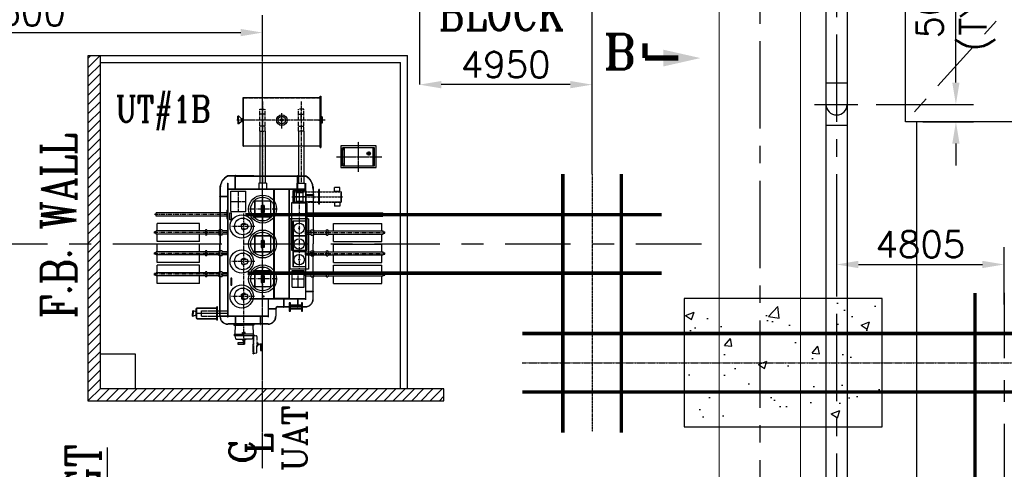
# Model space of a CAD drawing. Header units: inches. Extents: x -341304 to 31571016, y -692717 to 2132253.
# Tile 129 of 256: x 454815 to 483044, y -285937 to -273059. Entities that reach past the tile are written whole.
import ezdxf
from ezdxf.enums import TextEntityAlignment as Align

# ---------------------------------------------------------------- set-up
doc = ezdxf.new("R2010")
doc.units = ezdxf.units.IN
doc.header["$MEASUREMENT"] = 0
for name, pattern in [('0', [0]), ('ACAD_ISO02W100', [15, 12, -3]), ('CENTER', [2, 1.25, -0.25, 0.25, -0.25]), ('CENTER2', [1.125, 0.75, -0.125, 0.125, -0.125]), ('CENTERX2', [4, 2.5, -0.5, 0.5, -0.5]), ('CENTRE', [1.5, 0.75, -0.25, 0.25, -0.25]), ('DASHDOT', [1, 0.5, -0.25, 0, -0.25]), ('DASHED', [0.75, 0.5, -0.25]), ('DASHED2', [0.375, 0.25, -0.125]), ('PHANTOM2', [1.25, 0.625, -0.125, 0.125, -0.125, 0.125, -0.125])]:
    doc.linetypes.add(name, pattern=pattern)
for name, color, linetype in [('0-CL', 8, 'CENTER'), ('0-CW SUPPLY', 4, 'Continuous'), ('1', 7, 'Continuous'), ('acw', 6, 'Continuous'), ('ENCASING', 44, 'Continuous'), ('NGR', 3, 'Continuous'), ('STN_TR', 1, 'Continuous'), ('TCE-ME-ROAD', 244, 'Continuous'), ('text', 3, 'Continuous')]:
    doc.layers.add(name, color=color, linetype=linetype)
doc.styles.add('ROMANC', font='ROMANC.SHX')
doc.styles.add('ROMANS', font='romans')
doc.styles.add('ROMANT', font='romant', dxfattribs={"height": 5})
doc.dimstyles.new('User600', dxfattribs={"dimscale": 500, "dimtxt": 1.5, "dimasz": 1.25, "dimexe": 1, "dimexo": 1, "dimgap": 0.4, "dimtad": 1, "dimdec": 0, "dimzin": 0, "dimdsep": 46, "dimtxsty": 'ROMANS', "dimcen": 1, "dimclrd": 8, "dimclre": 8, "dimclrt": 3, "dimadec": 0, "dimazin": 0, "dimtfac": 1, "dimtdec": 0, "dimtix": 1, "dimtofl": 0, "dimtmove": 0, "dimatfit": 3, "dimfxl": 1, "dimtolj": 1, "dimtzin": 0, "dimarcsym": 0})

# ---------------------------------------------------------------- blocks, each defined once
blk = doc.blocks.new('*D124')
at = {"color": 8, "lineweight": -2, "transparency": 16777216}
for p, q in [((471224, -277484), (471224, -272355)), ((471849, -272355), (475409, -272355)), ((476034, -272546), (476034, -272355))]:
    blk.add_line(p, q, dxfattribs=at)
at = {"color": 8, "transparency": 16777216}
for points in [[(471849, -272251), (471849, -272459), (471224, -272355)], [(475409, -272251), (475409, -272459), (476034, -272355)]]:
    blk.add_solid(points, dxfattribs=at)
at = {"layer": 'Defpoints', "color": 0, "transparency": 16777216}
for p in [(476034, -272355), (476034, -272546, -96251), (471224, -277484)]:
    blk.add_point(p, dxfattribs=at)
at = {"color": 3, "transparency": 16777216, "insert": (472985, -271780), "char_height": 750, "attachment_point": 5, "style": 'ROMANS'}
blk.add_mtext('\\A1;4810', dxfattribs=at)
blk = doc.blocks.new('*D125')
at = {"color": 8, "lineweight": -2, "transparency": 16777216}
for p, q in [((466274, -267396), (466274, -274919)), ((470599, -274919), (466899, -274919)), ((471224, -277484), (471224, -274919))]:
    blk.add_line(p, q, dxfattribs=at)
at = {"color": 8, "transparency": 16777216}
for points in [[(466899, -274815), (466899, -275024), (466274, -274919)], [(470599, -274815), (470599, -275024), (471224, -274919)]]:
    blk.add_solid(points, dxfattribs=at)
at = {"layer": 'Defpoints', "color": 0, "transparency": 16777216}
for p in [(466274, -267396), (466274, -274919), (471224, -277484)]:
    blk.add_point(p, dxfattribs=at)
at = {"color": 3, "transparency": 16777216, "insert": (468749, -274344), "char_height": 750, "attachment_point": 5, "style": 'ROMANS'}
blk.add_mtext('\\A1;4950', dxfattribs=at)
blk = doc.blocks.new('BTG Road')
at = {"layer": 'TCE-ME-ROAD'}
blk.add_line((2717144, 556689), (2737894, 556689), dxfattribs=at)
blk = doc.blocks.new('*D205')
at = {"color": 8, "lineweight": -2, "transparency": 16777216}
for p, q in [((481656, -274859), (481656, -271093)), ((479370, -275484), (482156, -275484)), ((480709, -275984), (482156, -275984)), ((481656, -276609), (481656, -277234))]:
    blk.add_line(p, q, dxfattribs=at)
at = {"color": 8, "transparency": 16777216}
for points in [[(481552, -274859), (481760, -274859), (481656, -275484)], [(481552, -276609), (481760, -276609), (481656, -275984)]]:
    blk.add_solid(points, dxfattribs=at)
at = {"layer": 'Defpoints', "color": 0, "transparency": 16777216}
for p in [(478870, -275484), (480209, -275984), (481656, -275984)]:
    blk.add_point(p, dxfattribs=at)
at = {"color": 3, "transparency": 16777216, "insert": (481656, -272632), "char_height": 750, "attachment_point": 5, "rotation": 90, "style": 'ROMANS'}
blk.add_mtext('\\A1;500\\P(TYP)', dxfattribs=at)
blk = doc.blocks.new('*D272')
at = {"color": 8, "lineweight": -2, "transparency": 16777216}
for p, q in [((483039, -281221), (483039, -279570)), ((478234, -279929), (478234, -280570)), ((478859, -280070), (482414, -280070))]:
    blk.add_line(p, q, dxfattribs=at)
at = {"color": 8, "transparency": 16777216}
for points in [[(478859, -279966), (478859, -280174), (478234, -280070)], [(482414, -279966), (482414, -280174), (483039, -280070)]]:
    blk.add_solid(points, dxfattribs=at)
at = {"layer": 'Defpoints', "color": 0, "transparency": 16777216}
for p in [(478234, -279429), (483039, -280070), (483039, -281721, 96251)]:
    blk.add_point(p, dxfattribs=at)
at = {"color": 3, "transparency": 16777216, "insert": (480637, -279495), "char_height": 750, "attachment_point": 5, "style": 'ROMANS'}
blk.add_mtext('\\A1;4805', dxfattribs=at)
blk = doc.blocks.new('NGR')
at = {"layer": 'NGR', "color": 230, "linetype": 'CENTER2', "ltscale": 0.2}
for p, q in [((0, 429), (0, -427)), ((636, 0), (-670, 0))]:
    blk.add_line(p, q, dxfattribs=at)
at = {"layer": 'NGR', "color": 230}
for p, q in [((-352, -92), (-228, -92)), ((-292, -146), (-292, -35))]:
    blk.add_line(p, q, dxfattribs=at)
for points in [[(-508, -308), (508, -308), (508, 308), (-508, 308)], [(-458, -258), (458, -258), (458, 258), (-458, 258)], [(-458, -258), (-408, -258), (-408, 258), (-458, 258)], [(458, -258), (408, -258), (408, 258), (458, 258)]]:
    blk.add_lwpolyline(points, close=True, dxfattribs=at)
for centre, radius in [((-433, 208), 11.8), ((433, 208), 11.8), ((-433, -208), 11.8), ((-292, -92), 50.5), ((-292, -92), 30.5), ((-292, -92), 6.01), ((433, -208), 11.8)]:
    blk.add_circle(centre, radius, dxfattribs=at)
blk = doc.blocks.new('A$C71295BC6')
at = {"color": 230}
for p, q in [((-560, 2799), (-560, 4200)), ((-560, 4200), (-551, 4200)), ((-551, 2799), (-551, 4200)), ((-551, 4192), (1651, 4192)), ((1651, 2767), (1651, 4232)), ((1651, 4232), (1672, 4232)), ((1672, 4232), (1672, 2767)), ((-707, 3548), (-707, 3658)), ((-686, 3658), (-707, 3658)), ((-707, 3548), (-707, 3438)), ((-686, 3438), (-707, 3438)), ((-687, 3548), (-687, 3658)), ((-687, 3548), (-687, 3438)), ((-601, 3585), (-686, 3658)), ((-601, 3511), (-686, 3438)), ((-581, 3585), (-601, 3585)), ((-581, 3511), (-601, 3511)), ((-600, 3548), (-600, 3585)), ((-600, 3548), (-600, 3511)), ((-581, 3548), (-581, 3606)), ((-560, 3606), (-581, 3606)), ((-581, 3548), (-581, 3490)), ((-560, 3490), (-581, 3490)), ((-560, 3606), (-560, 3490)), ((1628, 3530), (1628, 3568)), ((1711, 3640), (1672, 3640)), ((1711, 3456), (1672, 3456)), ((1711, 3640), (1711, 3456)), ((-80, 3233), (-80, 1743)), ((74, 3233), (74, 1743)), ((1026, 3233), (1026, 1743)), ((1180, 3233), (1180, 1743)), ((-560, 2799), (-551, 2799)), ((-551, 2807), (1651, 2807)), ((1651, 2767), (1672, 2767)), ((-1003, 1743), (-995, 1743)), ((-249, 1948), (-821, 1948)), ((-783, 1583), (-783, 1958)), ((-773, 1583), (-773, 1958)), ((114, 1743), (-109, 1743)), ((-109, 1743), (-109, 1583)), ((114, 1743), (114, 1583)), ((986, 1743), (1209, 1743)), ((986, 1743), (986, 1583)), ((1003, 1583), (1003, 1958)), ((1013, 1583), (1013, 1958)), ((1094, 1948), (1215, 1948)), ((1209, 1743), (1209, 1583)), ((1225, 1743), (1233, 1743)), ((-1223, 1583), (-1223, 1363)), ((325, -1563), (325, 1563)), ((775, 1563), (325, 1563)), ((337, -1575), (337, 1575)), ((763, 1575), (337, 1575)), ((763, -1575), (763, 1575)), ((775, -1563), (775, 1563)), ((904, 1208), (904, 1492)), ((910, 1202), (910, 1498)), ((961, 1471), (961, 1226)), ((961, 1471), (1156, 1471)), ((1156, 1471), (1156, 1226)), ((1233, 1413), (1463, 1413)), ((1453, 1633), (1453, 1413)), ((1463, 1413), (1463, 1403)), ((1612, 1143), (1612, 1565)), ((1635, 1565), (1612, 1565)), ((1635, 1143), (1635, 1565)), ((2060, 1500), (2060, 1618)), ((2212, 1618), (2060, 1618)), ((2212, 1500), (2060, 1500)), ((2212, 1500), (2212, 1618)), ((2253, 1202), (2253, 1498)), ((2260, 1208), (2260, 1492)), ((-1003, 1363), (-1233, 1363)), ((-1233, 1363), (-1233, 1353)), ((-1003, 1353), (-1233, 1353)), ((-1223, 1353), (-1223, 0)), ((-230, 1205), (-230, 795)), ((-225, 1205), (-225, 795)), ((200, 1230), (-205, 1230)), ((205, 1225), (-205, 1225)), ((225, 1205), (225, 795)), ((230, 1205), (230, 795)), ((961, 1226), (1156, 1226)), ((1233, 1403), (1463, 1403)), ((1453, 1403), (1453, 1302)), ((1460, 1398), (1453, 1398)), ((1453, 1353), (1453, 0)), ((1460, 1302), (1453, 1302)), ((1460, 1381), (1460, 1398)), ((1460, 1381), (1460, 1302)), ((1635, 1143), (1612, 1143)), ((2212, 1200), (2060, 1200)), ((2060, 1200), (2060, 1082)), ((2212, 1200), (2212, 1082)), ((2273, 1370), (2259, 1370)), ((2259, 1333), (2273, 1333)), ((2273, 1333), (2273, 1370)), ((-1632, 890), (-3048, 890)), ((-1632, 890), (-3048, 890)), ((-3048, 801), (-3048, 890)), ((-3048, 801), (-3048, 890)), ((-1632, 890), (-3048, 890)), ((-1632, 890), (-3048, 890)), ((-3048, 801), (-3048, 890)), ((-3048, 801), (-3048, 890)), ((-1024, 890), (-1632, 890)), ((-1024, 965), (-1003, 965)), ((-46, 1100), (-46, 900)), ((-46, 1100), (-28, 1100)), ((-46, 900), (-28, 900)), ((-28, 1100), (-28, 900)), ((28, 1100), (28, 900)), ((46, 1100), (28, 1100)), ((46, 900), (28, 900)), ((46, 1100), (46, 900)), ((1254, 965), (1233, 965)), ((1254, 890), (1826, 890)), ((1254, 890), (1826, 890)), ((1254, 890), (1826, 890)), ((1254, 890), (1862, 890)), ((1862, 890), (3448, 890)), ((1862, 890), (3448, 890)), ((1862, 890), (3448, 890)), ((1862, 890), (3448, 890)), ((2212, 1082), (2060, 1082)), ((3448, 801), (3448, 890)), ((3448, 801), (3448, 890)), ((3448, 801), (3448, 890)), ((3448, 801), (3448, 890)), ((-1632, 801), (-3048, 801)), ((-1632, 801), (-3048, 801)), ((-1632, 801), (-3048, 801)), ((-1632, 801), (-3048, 801)), ((-3019, 375), (-3019, 591)), ((-3019, 375), (-3019, 591)), ((-1807, 591), (-3019, 591)), ((-3019, 375), (-3019, 591)), ((-1807, 375), (-1807, 591)), ((-1024, 801), (-1632, 801)), ((-1024, 727), (-1003, 727)), ((-608, 567), (-476, 567)), ((-608, 502), (-608, 567)), ((-576, 566), (-576, 586)), ((-576, 586), (-538, 586)), ((-500, 586), (-538, 586)), ((-500, 566), (-500, 586)), ((205, 775), (-205, 775)), ((205, 770), (-205, 770)), ((1254, 727), (1233, 727)), ((1254, 801), (1826, 801)), ((1254, 801), (1826, 801)), ((1254, 801), (1826, 801)), ((1254, 801), (1862, 801)), ((1862, 801), (3448, 801)), ((1862, 801), (3448, 801)), ((1862, 801), (3448, 801)), ((1862, 801), (3448, 801)), ((2037, 375), (2037, 591)), ((2037, 591), (3419, 591)), ((3419, 375), (3419, 591)), ((3419, 375), (3419, 591)), ((3419, 375), (3419, 591)), ((-3052, 351), (-3100, 351)), ((-3100, 311), (-3100, 351)), ((-3100, 311), (-3100, 351)), ((-3052, 351), (-3100, 351)), ((-3052, 351), (-3100, 351)), ((-3100, 311), (-3100, 351)), ((-3100, 311), (-3100, 351)), ((-3052, 351), (-3100, 351)), ((-3052, 311), (-3100, 311)), ((-3052, 311), (-3100, 311)), ((-3052, 311), (-3100, 311)), ((-3052, 311), (-3100, 311)), ((-1636, 375), (-3052, 375)), ((-1636, 375), (-3052, 375)), ((-3052, 286), (-3052, 375)), ((-3052, 286), (-3052, 375)), ((-1636, 375), (-3052, 375)), ((-1636, 375), (-3052, 375)), ((-3052, 286), (-3052, 375)), ((-3052, 286), (-3052, 375)), ((-1636, 286), (-3052, 286)), ((-1636, 286), (-3052, 286)), ((-1636, 286), (-3052, 286)), ((-1636, 286), (-3052, 286)), ((-3019, 71), (-3019, 286)), ((-3019, 71), (-3019, 286)), ((-3019, 71), (-3019, 286)), ((-1807, 71), (-1807, 286)), ((-1622, 406), (-1616, 406)), ((-1243, 375), (-1600, 375)), ((-1243, 375), (-1600, 375)), ((-1243, 375), (-1600, 375)), ((-1243, 375), (-1600, 375)), ((-1243, 286), (-1600, 286)), ((-1243, 286), (-1600, 286)), ((-1243, 286), (-1600, 286)), ((-1243, 286), (-1600, 286)), ((-1003, 375), (-1161, 375)), ((-1003, 375), (-1161, 375)), ((-1003, 375), (-1161, 375)), ((-1003, 375), (-1161, 375)), ((-1003, 286), (-1161, 286)), ((-1003, 286), (-1161, 286)), ((-1003, 286), (-1161, 286)), ((-1003, 286), (-1161, 286)), ((-1003, 286), (-1003, 375)), ((-608, 502), (-608, 437)), ((-608, 437), (-476, 437)), ((-576, 437), (-576, 418)), ((-576, 418), (-538, 418)), ((-500, 418), (-538, 418)), ((-500, 437), (-500, 418)), ((1233, 375), (1391, 375)), ((1233, 375), (1391, 375)), ((1233, 375), (1391, 375)), ((1233, 375), (1391, 375)), ((1233, 286), (1233, 375)), ((1233, 286), (1391, 286)), ((1233, 286), (1391, 286)), ((1233, 286), (1391, 286)), ((1233, 286), (1391, 286)), ((1473, 375), (1830, 375)), ((1473, 375), (1830, 375)), ((1473, 375), (1830, 375)), ((1473, 375), (1830, 375)), ((1473, 286), (1830, 286)), ((1473, 286), (1830, 286)), ((1473, 286), (1830, 286)), ((1473, 286), (1830, 286)), ((1852, 406), (1846, 406)), ((1866, 375), (3452, 375)), ((1866, 375), (3452, 375)), ((1866, 375), (3452, 375)), ((1866, 375), (3452, 375)), ((1866, 286), (3452, 286)), ((1866, 286), (3452, 286)), ((1866, 286), (3452, 286)), ((1866, 286), (3452, 286)), ((2037, 71), (2037, 286)), ((3419, 71), (3419, 286)), ((3419, 71), (3419, 286)), ((3419, 71), (3419, 286)), ((3452, 286), (3452, 375)), ((3452, 286), (3452, 375)), ((3452, 286), (3452, 375)), ((3452, 286), (3452, 375)), ((3452, 351), (3500, 351)), ((3452, 351), (3500, 351)), ((3452, 351), (3500, 351)), ((3452, 351), (3500, 351)), ((3452, 311), (3500, 311)), ((3452, 311), (3500, 311)), ((3452, 311), (3500, 311)), ((3452, 311), (3500, 311)), ((3500, 311), (3500, 351)), ((3500, 311), (3500, 351)), ((3500, 311), (3500, 351)), ((3500, 311), (3500, 351)), ((-1807, 71), (-3019, 71)), ((-1807, 71), (-3019, 71)), ((-1807, 71), (-3019, 71)), ((-1622, 256), (-1616, 256)), ((-230, 205), (-230, -205)), ((-225, 205), (-225, -205)), ((200, 230), (-205, 230)), ((205, 225), (-205, 225)), ((-46, 100), (-46, -100)), ((-46, 100), (-28, 100)), ((-28, 100), (-28, -100)), ((28, 100), (28, -100)), ((46, 100), (28, 100)), ((46, 100), (46, -100)), ((225, 205), (225, -205)), ((230, 205), (230, -205)), ((1225, 229), (875, 229)), ((1225, 221), (875, 221)), ((1852, 256), (1846, 256)), ((2037, 71), (3419, 71)), ((2037, 71), (3419, 71)), ((2037, 71), (3419, 71)), ((-3052, -249), (-3100, -249)), ((-3100, -289), (-3100, -249)), ((-3100, -289), (-3100, -249)), ((-3052, -249), (-3100, -249)), ((-3052, -249), (-3100, -249)), ((-3100, -289), (-3100, -249)), ((-3100, -289), (-3100, -249)), ((-3052, -249), (-3100, -249)), ((-1636, -225), (-3052, -225)), ((-1636, -225), (-3052, -225)), ((-3052, -314), (-3052, -225)), ((-3052, -314), (-3052, -225)), ((-1636, -225), (-3052, -225)), ((-1636, -225), (-3052, -225)), ((-3052, -314), (-3052, -225)), ((-3052, -314), (-3052, -225)), ((-3019, -225), (-3019, -9)), ((-3019, -225), (-3019, -9)), ((-1807, -9), (-3019, -9)), ((-3019, -225), (-3019, -9)), ((-1807, -225), (-1807, -9)), ((-1622, -194), (-1616, -194)), ((-1243, -225), (-1600, -225)), ((-1243, -225), (-1600, -225)), ((-1243, -225), (-1600, -225)), ((-1243, -225), (-1600, -225)), ((-1223, -2067), (-1223, 0)), ((-1003, -225), (-1161, -225)), ((-1003, -225), (-1161, -225)), ((-1003, -225), (-1161, -225)), ((-1003, -225), (-1161, -225)), ((-1003, -314), (-1003, -225)), ((205, -225), (-205, -225)), ((205, -230), (-205, -230)), ((-46, -100), (-28, -100)), ((46, -100), (28, -100)), ((1225, -221), (875, -221)), ((1225, -229), (875, -229)), ((1233, -225), (1391, -225)), ((1233, -225), (1391, -225)), ((1233, -225), (1391, -225)), ((1233, -225), (1391, -225)), ((1233, -314), (1233, -225)), ((1453, -1353), (1453, 0)), ((1473, -225), (1830, -225)), ((1473, -225), (1830, -225)), ((1473, -225), (1830, -225)), ((1473, -225), (1830, -225)), ((1852, -194), (1846, -194)), ((1866, -225), (3452, -225)), ((1866, -225), (3452, -225)), ((1866, -225), (3452, -225)), ((1866, -225), (3452, -225)), ((2037, -225), (2037, -9)), ((2037, -9), (3419, -9)), ((3419, -225), (3419, -9)), ((3419, -225), (3419, -9)), ((3419, -225), (3419, -9)), ((3452, -314), (3452, -225)), ((3452, -314), (3452, -225)), ((3452, -314), (3452, -225)), ((3452, -314), (3452, -225)), ((3452, -249), (3500, -249)), ((3452, -249), (3500, -249)), ((3452, -249), (3500, -249)), ((3452, -249), (3500, -249)), ((3500, -289), (3500, -249)), ((3500, -289), (3500, -249)), ((3500, -289), (3500, -249)), ((3500, -289), (3500, -249)), ((-3052, -289), (-3100, -289)), ((-3052, -289), (-3100, -289)), ((-3052, -289), (-3100, -289)), ((-3052, -289), (-3100, -289)), ((-1636, -314), (-3052, -314)), ((-1636, -314), (-3052, -314)), ((-1636, -314), (-3052, -314)), ((-1636, -314), (-3052, -314)), ((-3019, -529), (-3019, -314)), ((-3019, -529), (-3019, -314)), ((-3019, -529), (-3019, -314)), ((-1807, -529), (-3019, -529)), ((-1807, -529), (-3019, -529)), ((-1807, -529), (-3019, -529)), ((-1807, -529), (-1807, -314)), ((-1622, -344), (-1616, -344)), ((-1243, -314), (-1600, -314)), ((-1243, -314), (-1600, -314)), ((-1243, -314), (-1600, -314)), ((-1243, -314), (-1600, -314)), ((-1003, -314), (-1161, -314)), ((-1003, -314), (-1161, -314)), ((-1003, -314), (-1161, -314)), ((-1003, -314), (-1161, -314)), ((-608, -435), (-476, -435)), ((-608, -500), (-608, -435)), ((-608, -500), (-608, -565)), ((-576, -416), (-538, -416)), ((-576, -436), (-576, -416)), ((-500, -416), (-538, -416)), ((-500, -436), (-500, -416)), ((1233, -314), (1391, -314)), ((1233, -314), (1391, -314)), ((1233, -314), (1391, -314)), ((1233, -314), (1391, -314)), ((1473, -314), (1830, -314)), ((1473, -314), (1830, -314)), ((1473, -314), (1830, -314)), ((1473, -314), (1830, -314)), ((1852, -344), (1846, -344)), ((1866, -314), (3452, -314)), ((1866, -314), (3452, -314)), ((1866, -314), (3452, -314)), ((1866, -314), (3452, -314)), ((2037, -529), (2037, -314)), ((2037, -529), (3419, -529)), ((2037, -529), (3419, -529)), ((2037, -529), (3419, -529)), ((3419, -529), (3419, -314)), ((3419, -529), (3419, -314)), ((3419, -529), (3419, -314)), ((3452, -289), (3500, -289)), ((3452, -289), (3500, -289)), ((3452, -289), (3500, -289)), ((3452, -289), (3500, -289)), ((-1636, -825), (-3052, -825)), ((-1636, -825), (-3052, -825)), ((-3052, -914), (-3052, -825)), ((-3052, -914), (-3052, -825)), ((-1636, -825), (-3052, -825)), ((-1636, -825), (-3052, -825)), ((-3052, -914), (-3052, -825)), ((-3052, -914), (-3052, -825)), ((-3019, -825), (-3019, -609)), ((-3019, -825), (-3019, -609)), ((-1807, -609), (-3019, -609)), ((-3019, -825), (-3019, -609)), ((-1807, -825), (-1807, -609)), ((-1622, -794), (-1616, -794)), ((-1243, -825), (-1600, -825)), ((-1243, -825), (-1600, -825)), ((-1243, -825), (-1600, -825)), ((-1243, -825), (-1600, -825)), ((-1003, -825), (-1161, -825)), ((-1003, -825), (-1161, -825)), ((-1003, -825), (-1161, -825)), ((-1003, -825), (-1161, -825)), ((-1003, -914), (-1003, -825)), ((-608, -565), (-476, -565)), ((-576, -565), (-576, -584)), ((-576, -584), (-538, -584)), ((-500, -584), (-538, -584)), ((-500, -565), (-500, -584)), ((-230, -795), (-230, -1205)), ((-225, -795), (-225, -1205)), ((200, -770), (-205, -770)), ((205, -775), (-205, -775)), ((225, -795), (225, -1205)), ((230, -795), (230, -1205)), ((1233, -825), (1391, -825)), ((1233, -825), (1391, -825)), ((1233, -825), (1391, -825)), ((1233, -825), (1391, -825)), ((1233, -914), (1233, -825)), ((1473, -825), (1830, -825)), ((1473, -825), (1830, -825)), ((1473, -825), (1830, -825)), ((1473, -825), (1830, -825)), ((1866, -825), (3452, -825)), ((1866, -825), (3452, -825)), ((1866, -825), (3452, -825)), ((1866, -825), (3452, -825)), ((2037, -825), (2037, -609)), ((2037, -609), (3419, -609)), ((3419, -825), (3419, -609)), ((3419, -825), (3419, -609)), ((3419, -825), (3419, -609)), ((3452, -914), (3452, -825)), ((3452, -914), (3452, -825)), ((3452, -914), (3452, -825)), ((3452, -914), (3452, -825)), ((-3052, -849), (-3100, -849)), ((-3100, -889), (-3100, -849)), ((-3100, -889), (-3100, -849)), ((-3052, -849), (-3100, -849)), ((-3052, -849), (-3100, -849)), ((-3100, -889), (-3100, -849)), ((-3100, -889), (-3100, -849)), ((-3052, -849), (-3100, -849)), ((-3052, -889), (-3100, -889)), ((-3052, -889), (-3100, -889)), ((-3052, -889), (-3100, -889)), ((-3052, -889), (-3100, -889)), ((-1636, -914), (-3052, -914)), ((-1636, -914), (-3052, -914)), ((-1636, -914), (-3052, -914)), ((-1636, -914), (-3052, -914)), ((-3019, -1129), (-3019, -914)), ((-3019, -1129), (-3019, -914)), ((-3019, -1129), (-3019, -914)), ((-1807, -1129), (-1807, -914)), ((-1622, -944), (-1616, -944)), ((-1243, -914), (-1600, -914)), ((-1243, -914), (-1600, -914)), ((-1243, -914), (-1600, -914)), ((-1243, -914), (-1600, -914)), ((-1003, -914), (-1161, -914)), ((-1003, -914), (-1161, -914)), ((-1003, -914), (-1161, -914)), ((-1003, -914), (-1161, -914)), ((-46, -900), (-46, -1100)), ((-46, -900), (-28, -900)), ((-46, -1100), (-28, -1100)), ((-28, -900), (-28, -1100)), ((28, -900), (28, -1100)), ((46, -900), (28, -900)), ((46, -1100), (28, -1100)), ((46, -900), (46, -1100)), ((1233, -914), (1391, -914)), ((1233, -914), (1391, -914)), ((1233, -914), (1391, -914)), ((1233, -914), (1391, -914)), ((1473, -914), (1830, -914)), ((1473, -914), (1830, -914)), ((1473, -914), (1830, -914)), ((1473, -914), (1830, -914)), ((1866, -914), (3452, -914)), ((1866, -914), (3452, -914)), ((1866, -914), (3452, -914)), ((1866, -914), (3452, -914)), ((2037, -1129), (2037, -914)), ((3419, -1129), (3419, -914)), ((3419, -1129), (3419, -914)), ((3419, -1129), (3419, -914)), ((3452, -849), (3500, -849)), ((3452, -849), (3500, -849)), ((3452, -849), (3500, -849)), ((3452, -849), (3500, -849)), ((3452, -889), (3500, -889)), ((3452, -889), (3500, -889)), ((3452, -889), (3500, -889)), ((3452, -889), (3500, -889)), ((3500, -889), (3500, -849)), ((3500, -889), (3500, -849)), ((3500, -889), (3500, -849)), ((3500, -889), (3500, -849)), ((-1807, -1129), (-3019, -1129)), ((-1807, -1129), (-3019, -1129)), ((-1807, -1129), (-3019, -1129)), ((205, -1225), (-205, -1225)), ((205, -1230), (-205, -1230)), ((64, -1225), (76, -1225)), ((1233, -1353), (1463, -1353)), ((1233, -1363), (1463, -1363)), ((1453, -1583), (1453, -1363)), ((1463, -1363), (1463, -1353)), ((2037, -1129), (3419, -1129)), ((2037, -1129), (3419, -1129)), ((2037, -1129), (3419, -1129)), ((-608, -1502), (-608, -1437)), ((-608, -1437), (-476, -1437)), ((-608, -1502), (-608, -1567)), ((-608, -1567), (-476, -1567)), ((-576, -1418), (-538, -1418)), ((-576, -1438), (-576, -1418)), ((-576, -1567), (-576, -1586)), ((-576, -1586), (-538, -1586)), ((-500, -1418), (-538, -1418)), ((-500, -1586), (-538, -1586)), ((-500, -1438), (-500, -1418)), ((-500, -1567), (-500, -1586)), ((17, -1475), (17, -1527)), ((775, -1563), (325, -1563)), ((763, -1575), (337, -1575)), ((600, -1583), (600, -1813)), ((610, -1583), (610, -1813)), ((1003, -1583), (1003, -1813)), ((1013, -1583), (1013, -1813)), ((1233, -1598), (1225, -1598)), ((-2006, -1915), (-2006, -1990)), ((-1901, -1940), (-1995, -1915)), ((-1995, -1915), (-1995, -1990)), ((-1901, -1990), (-1901, -1852)), ((-1901, -1915), (-1901, -1990)), ((-1881, -1838), (-1310, -1838)), ((-1881, -1838), (-1310, -1838)), ((-1881, -2142), (-1881, -1838)), ((-1881, -2142), (-1881, -1838)), ((-1310, -1840), (-1881, -1840)), ((-1755, -2065), (-1755, -1915)), ((-1310, -2183), (-1310, -1797)), ((-1310, -2183), (-1310, -1797)), ((-1289, -1797), (-1310, -1797)), ((-1289, -2183), (-1289, -1797)), ((-1289, -2183), (-1289, -1797)), ((-1263, -1915), (-1003, -1915)), ((163, -1848), (393, -1848)), ((163, -1858), (383, -1858)), ((383, -1848), (383, -1846)), ((383, -1858), (393, -1858)), ((775, -1923), (796, -1923)), ((-2006, -2065), (-2006, -1990)), ((-1995, -2065), (-1995, -1990)), ((-1901, -2040), (-1995, -2065)), ((-1901, -1990), (-1901, -2128)), ((-1901, -2065), (-1901, -1990)), ((-1310, -2140), (-1881, -2140)), ((-1881, -2142), (-1310, -2142)), ((-1289, -2183), (-1310, -2183)), ((-1289, -2183), (-1310, -2183)), ((-1269, -2065), (-1003, -2065)), ((-1003, -2067), (-1233, -2067)), ((-1233, -2077), (-1233, -2067)), ((-1003, -2077), (-1233, -2077)), ((-1223, -2078), (-1223, -2077)), ((-995, -2093), (-1003, -2093)), ((-783, -2078), (-783, -2308)), ((-773, -2078), (-773, -2308)), ((-67, -2078), (-67, -2308)), ((-57, -2078), (-57, -2308)), ((163, -2093), (155, -2093)), ((-249, -2298), (-821, -2298)), ((-821, -2298), (-821, -2326)), ((-821, -2326), (-535, -2326)), ((-785, -2326), (-796, -2582)), ((-785, -2298), (-785, -2326)), ((-572, -2537), (-538, -2537)), ((-572, -2582), (-572, -2537)), ((-504, -2537), (-538, -2537)), ((-249, -2326), (-535, -2326)), ((-504, -2582), (-504, -2537)), ((-285, -2298), (-285, -2326)), ((-284, -2326), (-274, -2582)), ((-249, -2298), (-249, -2326)), ((-67, -2308), (-57, -2308)), ((163, -2298), (-57, -2298)), ((-811, -2582), (-535, -2582)), ((-811, -2582), (-811, -2613)), ((-811, -2616), (-811, -2631)), ((-275, -2631), (-811, -2631)), ((-793, -2631), (-780, -2707)), ((-758, -2726), (-535, -2726)), ((-583, -2726), (-583, -2742)), ((-583, -2742), (-536, -2742)), ((-564, -2742), (-564, -2758)), ((-564, -2758), (-536, -2758)), ((-551, -2831), (-551, -2758)), ((-536, -2758), (-506, -2758)), ((-258, -2582), (-535, -2582)), ((-312, -2726), (-535, -2726)), ((-486, -2742), (-534, -2742)), ((-519, -2758), (-519, -2874)), ((-506, -2742), (-506, -2758)), ((-486, -2726), (-486, -2742)), ((-551, -2831), (-709, -2831)), ((-709, -2831), (-709, -2874)), ((-709, -2874), (-519, -2874))]:
    blk.add_line(p, q, dxfattribs=at)
at = {"color": 230, "linetype": 'ACAD_ISO02W100', "ltscale": 10}
for p, q in [((-551, 4188), (1651, 4188)), ((-80, 3233), (-80, 3863)), ((-80, 3863), (74, 3863)), ((74, 3233), (74, 3863)), ((1026, 3233), (1026, 3863)), ((1180, 3863), (1026, 3863)), ((1180, 3233), (1180, 3863)), ((-80, 3233), (74, 3233)), ((1180, 3233), (1026, 3233)), ((-551, 2811), (1651, 2811))]:
    blk.add_line(p, q, dxfattribs=at)
at = {"color": 230, "linetype": 'CENTER2', "ltscale": 150}
for p, q in [((-3, 4083), (-3, 1740)), ((1103, 4083), (1103, 1740)), ((-538, -2868), (-537, 878)), ((-1636, 406), (-1636, 256)), ((-1622, 406), (-1636, 406)), ((-1600, 406), (-1616, 406)), ((-1600, 256), (-1600, 406)), ((-1243, 256), (-1243, 406)), ((-1161, 256), (-1161, 406)), ((-227, 500), (-904, 500)), ((1391, 256), (1391, 406)), ((1473, 256), (1473, 406)), ((1830, 256), (1830, 406)), ((1830, 406), (1846, 406)), ((1852, 406), (1866, 406)), ((1866, 406), (1866, 256)), ((-1622, 256), (-1636, 256)), ((-1600, 256), (-1616, 256)), ((1830, 256), (1846, 256)), ((1852, 256), (1866, 256)), ((-1636, -194), (-1636, -344)), ((-1622, -194), (-1636, -194)), ((-1600, -194), (-1616, -194)), ((-1600, -344), (-1600, -194)), ((-1243, -344), (-1243, -194)), ((-1161, -344), (-1161, -194)), ((1391, -344), (1391, -194)), ((1407, -344), (1407, -194)), ((1473, -344), (1473, -194)), ((1830, -344), (1830, -194)), ((1830, -194), (1846, -194)), ((1852, -194), (1866, -194)), ((1866, -194), (1866, -344)), ((-1622, -344), (-1636, -344)), ((-1600, -344), (-1616, -344)), ((-227, -502), (-903, -502)), ((1830, -344), (1846, -344)), ((1852, -344), (1866, -344)), ((-1636, -794), (-1636, -944)), ((-1622, -794), (-1636, -794)), ((-1600, -794), (-1616, -794)), ((-1600, -944), (-1600, -794)), ((-1243, -944), (-1243, -794)), ((-1161, -944), (-1161, -794)), ((1391, -944), (1391, -794)), ((1473, -944), (1473, -794)), ((1830, -944), (1830, -794)), ((1830, -794), (1846, -794)), ((1852, -794), (1866, -794)), ((1866, -794), (1866, -944)), ((-1622, -944), (-1636, -944)), ((-1600, -944), (-1616, -944)), ((1830, -944), (1846, -944)), ((1852, -944), (1866, -944)), ((-231, -1502), (-896, -1502))]:
    blk.add_line(p, q, dxfattribs=at)
at = {"color": 230, "linetype": 'PHANTOM2', "ltscale": 300}
for p, q in [((74, 3721), (-80, 3721)), ((1026, 3721), (1180, 3721)), ((74, 3375), (-80, 3375)), ((1026, 3375), (1180, 3375))]:
    blk.add_line(p, q, dxfattribs=at)
at = {"color": 230, "linetype": 'CENTER2', "ltscale": 100}
for p, q in [((-3, 3548), (-3, 3759)), ((550, 3312), (550, 3759)), ((1103, 3548), (1103, 3759)), ((1790, 3548), (-735, 3548)), ((-695, 926), (-695, 1516)), ((-910, 1221), (-480, 1221)), ((1024, -1234), (1024, -762)), ((852, -998), (1196, -998))]:
    blk.add_line(p, q, dxfattribs=at)
at = {"color": 230, "linetype": 'DASHED2', "ltscale": 10}
for p, q in [((-1003, 1743), (-1003, -2093)), ((-783, 1940), (-995, 1940)), ((-995, 1743), (-995, -2093)), ((-773, 1940), (1003, 1940)), ((1013, 1940), (1225, 1940)), ((1225, 1743), (1225, -1598)), ((1233, 1743), (1233, -1598)), ((-1215, 1575), (-1215, 1363)), ((-995, 1583), (1225, 1583)), ((-995, 1575), (1225, 1575)), ((1445, 1625), (1445, 1413)), ((-1215, 1353), (-1215, 0)), ((1445, 1403), (1445, 0)), ((-1024, 965), (-1024, 727)), ((1254, 965), (1254, 727)), ((-1215, -2067), (-1215, 0)), ((1445, -1353), (1445, 0)), ((1445, -1575), (1445, -1363)), ((1225, -1575), (-375, -1575)), ((1225, -1583), (-375, -1583)), ((155, -1583), (155, -2093)), ((163, -1583), (163, -2093)), ((375, -1858), (375, -2070)), ((425, -1795), (600, -1795)), ((610, -1795), (1003, -1795)), ((1013, -1795), (1225, -1795)), ((-1215, -2070), (-1215, -2077)), ((155, -2070), (-995, -2070)), ((155, -2078), (-995, -2078)), ((-783, -2290), (-995, -2290)), ((-67, -2290), (-773, -2290)), ((155, -2290), (-57, -2290))]:
    blk.add_line(p, q, dxfattribs=at)
at = {"color": 230, "ltscale": 10}
for p, q in [((-783, 1948), (-995, 1948)), ((-773, 1958), (-783, 1958)), ((-773, 1958), (-783, 1958)), ((-773, 1948), (1003, 1948)), ((1003, 1958), (1013, 1958)), ((1003, 1958), (1013, 1958)), ((1013, 1948), (1225, 1948)), ((42, -1501), (-9, -1501)), ((17, -1501), (42, -1501)), ((383, -1858), (383, -2070)), ((393, -1848), (393, -1858)), ((393, -1848), (393, -1858)), ((425, -1803), (600, -1803)), ((600, -1813), (610, -1813)), ((600, -1813), (610, -1813)), ((610, -1803), (1003, -1803)), ((1003, -1813), (1013, -1813)), ((1003, -1813), (1013, -1813)), ((1013, -1803), (1225, -1803)), ((-783, -2298), (-995, -2298)), ((-773, -2308), (-783, -2308)), ((-773, -2308), (-783, -2308)), ((-773, -2308), (-783, -2308)), ((-773, -2308), (-783, -2308)), ((-67, -2298), (-773, -2298))]:
    blk.add_line(p, q, dxfattribs=at)
at = {"color": 230, "ltscale": 100}
for p, q in [((-910, 926), (-910, 1516)), ((-910, 1516), (-480, 1516)), ((-480, 926), (-480, 1516)), ((-910, 926), (-480, 926)), ((852, -1234), (852, -762)), ((852, -762), (1196, -762)), ((1196, -1234), (1196, -762)), ((852, -1234), (1196, -1234))]:
    blk.add_line(p, q, dxfattribs=at)
at = {"color": 230, "linetype": 'ByBlock', "ltscale": 50}
for p, q in [((1235, 1527), (868, 1527)), ((868, 1527), (868, 1173)), ((1227, 1535), (873, 1535)), ((873, 1535), (873, 1168)), ((1227, 1535), (1227, 1168)), ((1235, 1527), (1235, 1173)), ((1235, 1173), (868, 1173)), ((1227, 1168), (873, 1168)), ((1230, 650), (870, 650)), ((870, 650), (870, -650)), ((1225, 655), (875, 655)), ((875, 655), (875, -655)), ((1225, 658), (1225, -658)), ((1230, 650), (1230, -650)), ((1230, -650), (870, -650)), ((1225, -655), (875, -655))]:
    blk.add_line(p, q, dxfattribs=at)
at = {"color": 230, "linetype": 'CENTER'}
for p, q in [((904, 1492), (1612, 1492)), ((910, 1498), (1612, 1498)), ((1635, 1498), (2253, 1498)), ((1635, 1492), (2260, 1492)), ((834, 1350), (2290, 1350)), ((904, 1208), (1612, 1208)), ((910, 1202), (1612, 1202)), ((1635, 1208), (2260, 1208)), ((1635, 1202), (2253, 1202))]:
    blk.add_line(p, q, dxfattribs=at)
at = {"color": 230, "linetype": 'CENTERX2', "ltscale": 50}
for p, q in [((1050, 1510), (1050, -717)), ((0, 1400), (0, 600)), ((1235, 1350), (868, 1350)), ((400, 1000), (-400, 1000)), ((-999, 846), (-3096, 846)), ((1229, 846), (3496, 846)), ((-1003, 331), (-3100, 331)), ((0, 400), (0, -400)), ((1233, 331), (3500, 331)), ((-1003, -269), (-3100, -269)), ((1233, -269), (3500, -269)), ((0, -600), (0, -1400)), ((-1003, -869), (-3100, -869)), ((400, -1000), (-400, -1000)), ((1233, -869), (3500, -869)), ((-575, -1435), (-575, -1554))]:
    blk.add_line(p, q, dxfattribs=at)
at = {"color": 230, "linetype": 'CENTER', "ltscale": 0.5}
blk.add_line((1050, 1470), (1050, 1208), dxfattribs=at)
at = {"color": 230, "linetype": 'DASHED', "ltscale": 50}
for p, q in [((1458, 1204), (1233, 1204)), ((-274, -2615), (-290, -2707)), ((-274, -2597), (-274, -2873)), ((-274, -2613), (-182, -2628)), ((-258, -2582), (-258, -2613)), ((-258, -2613), (-258, -3150)), ((-164, -2650), (-164, -2873)), ((-274, -3150), (-274, -2873)), ((-164, -3097), (-164, -2873)), ((-163, -2825), (-147, -2825)), ((-163, -2922), (-147, -2922)), ((-147, -2825), (-147, -2872)), ((-147, -2845), (-131, -2845)), ((-147, -2922), (-147, -2875)), ((-147, -2902), (-131, -2902)), ((-58, -2890), (-132, -2890)), ((-131, -2875), (-131, -2845)), ((-131, -2857), (-15, -2857)), ((-131, -2902), (-131, -2875)), ((-58, -2890), (-58, -3047)), ((-58, -3047), (-15, -3047)), ((-15, -3047), (-15, -2857)), ((-274, -3150), (-258, -3150)), ((-258, -3131), (-182, -3119))]:
    blk.add_line(p, q, dxfattribs=at)
at = {"color": 230, "ltscale": 50}
for p, q in [((1317, 717), (783, 717)), ((783, 717), (783, -717)), ((1317, 717), (1317, -717)), ((1317, -717), (783, -717))]:
    blk.add_line(p, q, dxfattribs=at)
at = {"color": 230, "linetype": 'CENTER2', "ltscale": 125}
for p, q in [((-1626, 331), (-1594, 331)), ((-1161, 406), (-1243, 406)), ((1417, 331), (1365, 331)), ((1417, 331), (1365, 331)), ((1391, 406), (1473, 406)), ((1856, 331), (1824, 331)), ((-1161, 256), (-1243, 256)), ((1391, 256), (1473, 256)), ((-1626, -269), (-1594, -269)), ((-1161, -194), (-1243, -194)), ((-1187, -269), (-1135, -269)), ((-1187, -269), (-1135, -269)), ((1417, -269), (1365, -269)), ((1417, -269), (1365, -269)), ((1391, -194), (1473, -194)), ((1856, -269), (1824, -269)), ((-1161, -344), (-1243, -344)), ((1391, -344), (1473, -344)), ((-1161, -794), (-1243, -794)), ((1391, -794), (1473, -794)), ((-1626, -869), (-1594, -869)), ((-1161, -944), (-1243, -944)), ((-1187, -869), (-1135, -869)), ((-1187, -869), (-1135, -869)), ((1417, -869), (1365, -869)), ((1417, -869), (1365, -869)), ((1391, -944), (1473, -944)), ((1856, -869), (1824, -869))]:
    blk.add_line(p, q, dxfattribs=at)
at = {"color": 230, "linetype": 'PHANTOM2', "ltscale": 125}
for p, q in [((-2006, -1915), (-1995, -1915)), ((-1882, -1852), (-1901, -1852)), ((-2006, -2065), (-1995, -2065)), ((-1882, -2128), (-1901, -2128))]:
    blk.add_line(p, q, dxfattribs=at)
at = {"color": 230, "linetype": 'DASHED', "ltscale": 40}
for p, q in [((-1755, -1915), (-1268, -1915)), ((-1755, -2065), (-1268, -2065))]:
    blk.add_line(p, q, dxfattribs=at)
at = {"color": 230, "linetype": 'CENTER', "ltscale": 10}
blk.add_line((-1003, -1990), (-1927, -1990), dxfattribs=at)
at = {"color": 230, "ltscale": 10}
for points in [[(-906, 896), (-906, 691), (-936, 691), (-937, 896)], [(-884, -1183), (-884, -979), (-915, -979), (-915, -1183)]]:
    blk.add_lwpolyline(points, close=True, dxfattribs=at)
at = {"color": 230}
for points in [[(796, -1923), (796, -1686), (766, -1686), (766, -1923)], [(1146, -1923), (1146, -1686), (1117, -1686), (1117, -1923)]]:
    blk.add_lwpolyline(points, close=True, dxfattribs=at)
for points in [[(1117, -1761), (796, -1761), (796, -1745), (1117, -1745)], [(1117, -1867), (796, -1867), (796, -1850), (1117, -1850)]]:
    blk.add_lwpolyline(points, dxfattribs=at)
at = {"color": 230, "linetype": 'ACAD_ISO02W100', "ltscale": 2}
blk.add_circle((550, 3548), 105, dxfattribs=at)
at = {"color": 230}
for centre, radius in [((1628, 3548), 12.3), ((0, 1000), 400), ((0, 1000), 340), ((1048, 450), 150), ((0, 0), 400), ((0, 0), 340), ((1048, 0), 150), ((1048, -450), 150), ((0, -1000), 400), ((0, -1000), 340), ((17, -1501), 19.1), ((17, -1501), 11.6), ((-538, -2560), 16.3), ((-538, -2560), 7.49)]:
    blk.add_circle(centre, radius, dxfattribs=at)
at = {"color": 230, "ltscale": 125}
for centre, radius in [((-600, 502), 333), ((-566, 502), 239), ((-600, -500), 333), ((-566, -500), 239), ((-600, -1502), 333), ((-566, -1502), 239)]:
    blk.add_circle(centre, radius, dxfattribs=at)
at = {"color": 230, "linetype": '0'}
for centre in [(1050, 450), (1050, 0), (1050, -450)]:
    blk.add_circle(centre, 15.2, dxfattribs=at)
at = {"color": 230}
for centre, radius, start, end in [((-832, 1592), 392, 114.6409, 182.5438), ((1062, 1592), 392, 357.4562, 65.3591), ((-205, 1205), 25, 90, 180), ((-205, 1205), 20, 90, 180), ((205, 1205), 25, 0, 90), ((205, 1205), 20, 0, 90), ((-475, 502), 64.8, 268.5953, 91.4047), ((-205, 795), 25, 180, 270), ((-205, 795), 20, 180, 270), ((205, 795), 20, 270, 0), ((205, 795), 25, 270, 0), ((-205, 205), 25, 90, 180), ((-205, 205), 20, 90, 180), ((205, 205), 25, 0, 90), ((205, 205), 20, 0, 90), ((-205, -205), 25, 180, 270), ((-205, -205), 20, 180, 270), ((205, -205), 20, 270, 0), ((205, -205), 25, 270, 0), ((-475, -500), 64.8, 268.5953, 91.4047), ((-205, -795), 25, 90, 180), ((-205, -795), 20, 90, 180), ((205, -795), 25, 0, 90), ((205, -795), 20, 0, 90), ((-205, -1205), 25, 180, 270), ((-205, -1205), 20, 180, 270), ((205, -1205), 20, 270, 0), ((205, -1205), 25, 270, 0), ((-475, -1502), 64.8, 268.5953, 91.4047), ((1225, -1575), 228, 270, 0), ((425, -1845), 50, 90, 183.4398), ((425, -1845), 42, 90, 181.7678), ((-995, -2070), 228, 180, 270), ((155, -2070), 228, 270, 0), ((-758, -2703), 22.5, 189.4727, 270), ((-312, -2703), 22.5, 270, 350.5273)]:
    blk.add_arc(centre, radius, start, end, dxfattribs=at)
at = {"color": 230, "linetype": 'DASHED2', "ltscale": 10}
for centre, radius, start, end in [((-830, 1592), 385, 115.3257, 182.5733), ((1060, 1592), 385, 357.4267, 64.6743), ((1225, -1575), 220, 270, 0), ((-995, -2070), 220, 180, 270), ((155, -2070), 220, 270, 0)]:
    blk.add_arc(centre, radius, start, end, dxfattribs=at)
at = {"color": 230, "linetype": 'DASHED', "ltscale": 50}
for centre, start, end in [((-186, -2650), 0, 80.5273), ((-186, -3097), 279.4727, 0)]:
    blk.add_arc(centre, 22.5, start, end, dxfattribs=at)
at = {"layer": '1', "color": 230, "linetype": 'Continuous'}
for p, q in [((597, 3569), (503, 3569)), ((503, 3548), (503, 3569)), ((597, 3548), (503, 3548)), ((509, 3527), (509, 3548)), ((591, 3527), (509, 3527)), ((550, 3548), (559, 3556)), ((559, 3540), (550, 3548)), ((591, 3527), (591, 3548)), ((597, 3548), (597, 3569))]:
    blk.add_line(p, q, dxfattribs=at)
for radius in [152, 12.3, 8.39]:
    blk.add_circle((550, 3548), radius, dxfattribs=at)
at = {"layer": 'Defpoints', "color": 230, "linetype": 'ByBlock'}
blk.add_point((2280, 1350), dxfattribs=at)
at = {"layer": 'STN_TR', "color": 230}
blk.add_lwpolyline([(828, 1175), (828, -175), (1278, -175), (1278, 1175)], close=True, dxfattribs=at)
at = {"layer": 'NGR', "color": 230, "rotation": 180}
blk.add_blockref('NGR', (2750, 2500), dxfattribs=at)
blk = doc.blocks.new('GT REV-02')
at = {"ltscale": 100}
h = blk.add_hatch(dxfattribs=at)
h.set_pattern_fill('ANSI31', color=230, scale=1500)
h.set_pattern_definition([(45, (294565.28, -177041.26), (-132.582521, 132.582521), [])])
h.paths.add_polyline_path([(-976371, 39591), (-976021, 39591), (-976021, 34191), (-976371, 34191)])
h.paths.add_polyline_path([(-976371, 34191), (-976021, 34191), (-976021, 30041), (-972071, 30041), (-972071, 29691), (-976371, 29691)])
h.paths.add_polyline_path([(-966171, 30041), (-966171, 29691), (-972071, 29691), (-972071, 30041)])
at = {"color": 230, "linetype": 'CENTER2', "ltscale": 0.5}
for p, q in [((-971371, 27757, 96251), (-971371, 40424, 96251)), ((-966171, 29691, 96251), (-966171, 30041, 96251))]:
    blk.add_line(p, q, dxfattribs=at)
at = {"color": 230, "ltscale": 100}
for p, q in [((-976371, 29691, 96251), (-976371, 39591, 96251)), ((-976371, 39591, 96251), (-967221, 39591, 96251)), ((-976021, 30041, 96251), (-976021, 39591, 96251)), ((-967221, 30041, 96251), (-967221, 39591, 96251)), ((-976021, 39391, 96251), (-967421, 39391, 96251)), ((-967421, 30041, 96251), (-967421, 39391, 96251)), ((-966171, 30041, 96251), (-976021, 30041, 96251)), ((-966171, 29691, 96251), (-976371, 29691, 96251))]:
    blk.add_line(p, q, dxfattribs=at)
at = {"color": 230, "linetype": 'CENTRE', "ltscale": 0.5}
for p, q in [((-961926, 36191), (-961926, 28824)), ((-963926, 30791), (-948111, 30791))]:
    blk.add_line(p, q, dxfattribs=at)
at = {"color": 230, "linetype": 'CENTRE', "ltscale": 2500}
for p, q in [((-998166, 34191), (-958426, 34191)), ((-950111, 32791), (-950111, -776)), ((-975821, 18988, -96251), (-975821, 28973, -96251))]:
    blk.add_line(p, q, dxfattribs=at)
at = {"color": 230, "linetype": 'DASHDOT', "ltscale": 2500, "const_width": 100}
for points in [[(-962764, 36191), (-962764, 28791)], [(-961088, 36191), (-961088, 28791)], [(-959926, 35029), (-971864, 35029)], [(-959926, 33353), (-971804, 33353)], [(-950949, 32791), (-950949, 26279)], [(-948111, 31629), (-963926, 31629)], [(-948111, 29953), (-963926, 29953)]]:
    blk.add_lwpolyline(points, dxfattribs=at)
at = {"color": 230, "ltscale": 100, "elevation": 96251}
blk.add_lwpolyline([(-976021, 31041), (-975021, 31041), (-975021, 30041), (-976021, 30041)], close=True, dxfattribs=at)
at = {"color": 230}
blk.add_blockref('A$C71295BC6', (-971371, 34191, 96251), dxfattribs=at)
at = {"color": 230, "style": 'ROMANC', "width": 0.8}
blk.add_text('UT#1B', height=750, dxfattribs=at).set_placement((-974228, 38010), align=Align.MIDDLE)
for s, p in [('F.B. WALL', (-977219, 34699, 96251)), ('C GT', (-976515, 27098))]:
    blk.add_text(s, height=1000, rotation=90, dxfattribs=at).set_placement(p, align=Align.MIDDLE)
at = {"color": 230, "linetype": 'Continuous', "style": 'ROMANC'}
for s, height, p in [('UAT', 700, (-970452, 28619, 96251)), ('C', 750, (-971951, 28234)), ('L', 750, (-971464, 28460))]:
    blk.add_text(s, height=height, rotation=90, dxfattribs=at).set_placement(p, align=Align.MIDDLE)
blk = doc.blocks.new('*D390')
at = {"color": 8, "lineweight": -2, "transparency": 16777216}
for p, q in [((447279, -274228), (447279, -272928)), ((461779, -274228), (461779, -272928)), ((447904, -273428), (461154, -273428))]:
    blk.add_line(p, q, dxfattribs=at)
at = {"color": 8, "transparency": 16777216}
for points in [[(447904, -273324), (447904, -273532), (447279, -273428)], [(461154, -273324), (461154, -273532), (461779, -273428)]]:
    blk.add_solid(points, dxfattribs=at)
at = {"layer": 'Defpoints', "color": 0, "transparency": 16777216}
for p in [(461779, -273428), (447279, -274728, 192503), (461779, -274728, 192503)]:
    blk.add_point(p, dxfattribs=at)
at = {"color": 3, "transparency": 16777216, "insert": (454529, -272853), "char_height": 750, "attachment_point": 5, "style": 'ROMANS'}
blk.add_mtext('\\A1;14500', dxfattribs=at)

msp = doc.modelspace()

# ---------------------------------------------------------------- hatches: boundary and pattern name
at = {"layer": 'ENCASING'}
h = msp.add_hatch(dxfattribs=at)
h.set_pattern_fill('AR-CONC', color=256, scale=350)
h.set_pattern_definition([(50, (795709.4, -253468.5), (2510.41, -219.632), [262.5, -2887.5]), (355, (795709.4, -253468.5), (-485.63, 2632.672), [210, -2310]), (100.45144, (795918.6, -253486.8), (2024.781, 2413.04), [223.09, -2453.997]), (46.1842, (795709.4, -252768.5), (3735.345, -579.317), [393.75, -4331.25]), (96.6356, (796020.7, -252816.8), (3271.317, 3409.415), [334.636, -3681]), (351.1842, (795709.4, -252768.5), (3271.317, 3409.415), [315, -3465]), (21, (796059.4, -252943.5), (2089.175, -1409.166), [262.5, -2887.5]), (326, (796059.4, -252943.5), (851.604, 2538.025), [210, -2310]), (71.45144, (796233.5, -253061), (2940.778, 1128.859), [223.09, -2453.997]), (37.5, (795709.4, -253468.5), (42.5595, 1165.1285), [0, -2282, 0, -2345, 0, -2318.75]), (7.5, (795709.4, -253468.5), (920.7434, 1380.441), [0, -1337, 0, -2229.5, 0, -883.75]), (327.5, (794928.9, -253468.5), (1868.3785, -78.942), [0, -875, 0, -2730, 0, -3622.5]), (317.5, (794578.9, -253468.5), (2041.152, 350.3674), [0, -1137.5, 0, -1813, 0, -2572.5])])
h.paths.add_polyline_path([(479539.4, -281045.5), (473866.9, -281045.5), (473866.9, -284721.5), (479539.4, -284721.5)])

# ---------------------------------------------------------------- linework, layer by layer
at = {"color": 2, "linetype": 'CENTRE', "ltscale": 2000}
msp.add_line((494209.1, -260483.5), (480209.4, -275983.5), dxfattribs=at)
at = {"color": 2}
msp.add_lwpolyline([(480209.4, -260483.4), (494209.4, -260483.4), (494209.4, -275983.5), (480209.4, -275983.5)], close=True, dxfattribs=at)
at = {"layer": '0-CL', "lineweight": -3, "ltscale": 2000}
for p, q in [((478234.4, -261483.5), (478234.4, -330973.5)), ((476034.4, -269672.7), (476034.4, -324659.1))]:
    msp.add_line(p, q, dxfattribs=at)
at = {"layer": '0-CL', "lineweight": -3, "ltscale": 1000}
msp.add_line((477598.7, -275483.5), (478870.1, -275483.5), dxfattribs=at)
at = {"layer": '0-CW SUPPLY', "color": 4, "linetype": 'Continuous', "lineweight": 9, "ltscale": 2500}
for p, q in [((477201.9, -320759.1, 96251.3), (477201.9, -269233)), ((474866.9, -320759.1), (474866.9, -269858.7))]:
    msp.add_line(p, q, dxfattribs=at)
at = {"layer": 'acw', "color": 6, "linetype": 'Continuous', "ltscale": 100}
for p, q in [((478539.4, -264622), (478539.4, -330973.5)), ((477929.4, -265788.5), (477929.4, -330973.5)), ((478539.4, -274873.5), (477929.4, -274873.5)), ((478539.4, -276093.5), (477929.4, -276093.5))]:
    msp.add_line(p, q, dxfattribs=at)
msp.add_arc((478234.4, -275483.5), 305, 180, 0, dxfattribs=at)
at = {"layer": 'ENCASING'}
msp.add_lwpolyline([(479539.4, -281045.5), (473866.9, -281045.5), (473866.9, -284721.5), (479539.4, -284721.5)], close=True, dxfattribs=at)
at = {"layer": 'text', "color": 1, "const_width": 150}
for points in [[(472741.4, -274158), (472741.4, -273740.5)], [(472741.4, -274158), (473701.5, -274158)]]:
    msp.add_lwpolyline(points, dxfattribs=at)
at = {"layer": 'text', "color": 1}
msp.add_solid([(473269.7, -274398), (473269.7, -273918), (474330.8, -274158)], dxfattribs=at)

# ---------------------------------------------------------------- block references
at = {"color": 230}
msp.add_blockref('GT REV-02', (1433150.1, -313674.2, 96251.3), dxfattribs=at)
at = {"layer": 'TCE-ME-ROAD', "rotation": 90}
msp.add_blockref('BTG Road', (1037228.5, -3013877.5), dxfattribs=at)

# ---------------------------------------------------------------- texts
at = {"layer": 'text', "style": 'ROMANC', "width": 0.8}
msp.add_text('BLOCK', height=1000, dxfattribs=at).set_placement((466819.5, -273358.7))
at = {"layer": 'text', "color": 20, "style": 'ROMANT'}
msp.add_text('B', height=1000, dxfattribs=at).set_placement((471546.6, -274476.1))

# ---------------------------------------------------------------- dimensions: what is measured, and where the dimension line sits
for base, p2, picture, middle in [((466274.4, -274919.4), (466274.4, -267395.6), '*D125', (468749.4, -274919.4)), ((476034.4, -272355.2), (476034.4, -272546.1, -96251.3), '*D124', (472985, -272355.2))]:
    dim = msp.add_linear_dim(base=base, p1=(471224.4, -277483.5), p2=p2, dimstyle='User600', override={"dimexe": 0, "dimexo": 0})
    dim.commit()
    dim.dimension.update_dxf_attribs({"geometry": picture, "text_midpoint": middle, "dimtype": 160})
at = {"color": 7}
dim = msp.add_linear_dim(base=(481656.3, -275983.5), p1=(478870.1, -275483.5), p2=(480209.4, -275983.5), angle=90, text='<>\\X(TYP)', dimstyle='User600', dxfattribs=at)
dim.commit()
dim.dimension.update_dxf_attribs({"geometry": '*D205', "text_midpoint": (481656.3, -272632.3), "dimtype": 160})
at = {"color": 230}
for base, p1, p2, picture, middle in [((461779.4, -273428), (447279.4, -274727.7, 192502.6), (461779.4, -274727.7, 192502.6), '*D390', (454529.4, -272853)), ((483039.4, -280070.1), (478234.4, -279429.4), (483039.4, -281720.9, 96251.3), '*D272', (480636.9, -279495.1))]:
    dim = msp.add_linear_dim(base=base, p1=p1, p2=p2, dimstyle='User600', dxfattribs=at)
    dim.commit()
    dim.dimension.update_dxf_attribs({"geometry": picture, "text_midpoint": middle})

doc.saveas('drawing.dxf')
